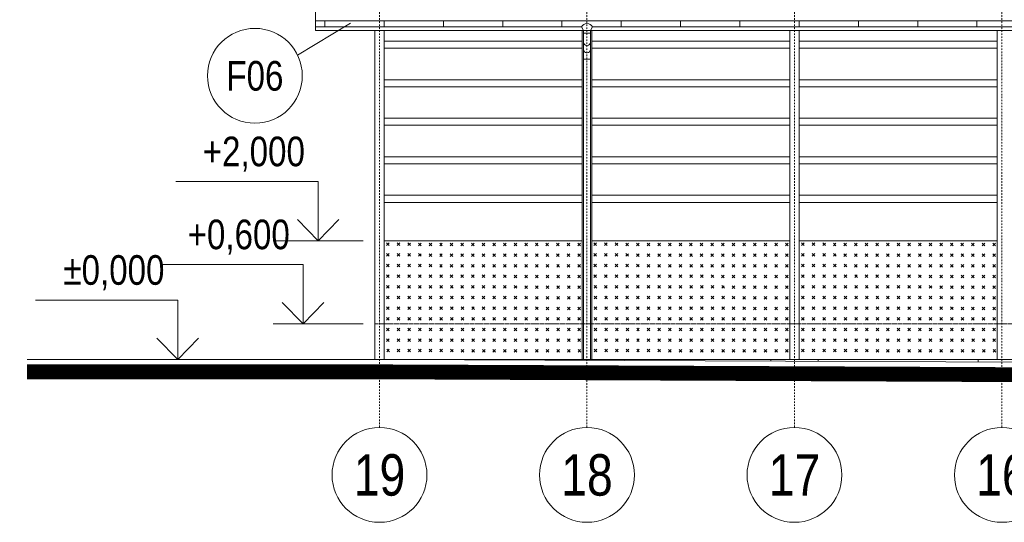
# Model space of a CAD drawing. Header units: millimetres. Extents: x -304119 to 197109, y 7818 to 249585.
# Tile 7 of 42: x -168040 to -151430, y 28082 to 36563. Entities that reach past the tile are written whole.
import ezdxf
from ezdxf.enums import TextEntityAlignment as Align

# ---------------------------------------------------------------- set-up
doc = ezdxf.new("R2010")
doc.units = ezdxf.units.MM
doc.set_wipeout_variables(frame=1)
for name, pattern in [('DASHDOT', [25.4, 12.7, -6.35, 0, -6.35]), ('Dashed', [19.05, 12.7, -6.35]), ('DOT', [6.35, 0, -6.35])]:
    doc.linetypes.add(name, pattern=pattern)
for name, color, linetype, lineweight in [('CAVNEJSI_POHLED', 252, 'Continuous', 5), ('CKBUBLINY', 252, 'Continuous', 5), ('CKBUBLINY_POPIS', 252, 'Continuous', 5), ('CKKOTY_VYS', 252, 'Continuous', 5), ('CKRASTR', 252, 'DASHDOT', 5), ('CKRASTR_POPIS', 252, 'Continuous', 5), ('CKSTENY_PODROVINOU', 252, 'Continuous', 5), ('CKSTENY_POHLED', 252, 'Continuous', 5), ('CKSTENY_SKRYTE', 252, 'Dashed', 5), ('CKSTENY_SRAF', 252, 'Continuous', 5)]:
    doc.layers.add(name, color=color, linetype=linetype, lineweight=lineweight)
doc.layers.add('CKNETISK', color=252, linetype='Continuous', lineweight=5, plot=False)
doc.styles.get("Standard").update_dxf_attribs({"font": 'arial.ttf'})

# ---------------------------------------------------------------- blocks, each defined once
blk = doc.blocks.new('CK_GRID_DESC_A460A66B-2EDC-4BD0-90B6-661D6CF4EA7E')
at = {"layer": 'CKRASTR_POPIS'}
blk.add_circle((-4, 0), 4, dxfattribs=at)
at = {"layer": 'CKRASTR_POPIS', "width": 0.8}
blk.add_attdef('GRID_DESC', text='', height=3.5, dxfattribs=at).set_placement((-4, 0), align=Align.MIDDLE_CENTER)
blk = doc.blocks.new('*U32')
at = {"color": 0, "linetype": 'ByBlock', "lineweight": -2}
for p, q in [((-7580, 0), (7580, 0)), ((7580, 0), (7580, -97)), ((-7580, 0), (-7580, -97)), ((-7577, -100), (-7480, -100)), ((2905, -100), (-7480, -100)), ((2905, -100), (2940, -165)), ((3060, -165), (2940, -165)), ((2940, -165), (2940, -265)), ((2940, -165), (2940, -357)), ((3095, -100), (3060, -165)), ((3060, -165), (3060, -234)), ((3060, -165), (3060, -357)), ((7480, -100), (3095, -100)), ((7480, -100), (7577, -100)), ((3060, -208), (2940, -208)), ((3060, -318), (3060, -5562)), ((2940, -352), (2940, -5562)), ((3060, -644), (2940, -644)), ((2940, -5562), (2940, -5713)), ((3060, -5713), (3060, -5562))]:
    blk.add_line(p, q, dxfattribs=at)
at = {"color": 0, "linetype": 'ByBlock'}
for p, q in [((7580, 0), (7580, 0)), ((-7580, 0), (-7580, 0))]:
    blk.add_line(p, q, dxfattribs=at)
at = {"color": 0, "linetype": 'ByBlock', "lineweight": -2}
for centre, radius, start, end in [((-7577, -97), 3.23, 180.58, 269.42), ((3000, -153), 109, 29.17, 150.83), ((7577, -97), 3.23, 270.58, 359.42), ((3000, -357), 60, 180, 0), ((3000, -481), 60, 180, 0)]:
    blk.add_arc(centre, radius, start, end, dxfattribs=at)
blk = doc.blocks.new('CK2D_HEIGHTDIM_E7E90077-A346-4FA0-BE6B-16243E22FE2E')
at = {"color": 0, "linetype": 'ByBlock', "lineweight": -2, "transparency": 16777216}
blk.add_lwpolyline([(-1.75, 1.8), (0, 0), (1.75, 1.8), (0, 0), (0, 5), (12, 5)], dxfattribs=at)
at = {"color": 0, "linetype": 'ByBlock', "lineweight": -2, "transparency": 16777216, "width": 0.8}
blk.add_attdef('VÝŠKA', text='', height=2.5, dxfattribs=at).set_placement((1.25, 5.8), align=Align.BOTTOM_LEFT)
at = {"color": 0, "linetype": 'ByBlock', "lineweight": -2, "transparency": 16777216, "width": 0.8, "flags": 8}
blk.add_attdef('OZNAČENIE', text='', height=2.5, dxfattribs=at).set_placement((1.25, 4.2), align=Align.TOP_LEFT)
at = {"layer": 'CKNETISK', "width": 0.8, "flags": 8}
blk.add_attdef('ZAOKRÚHĽOVANIE', text='', height=2.5, dxfattribs=at).set_placement((13.25, 5.8), align=Align.BOTTOM_LEFT)
blk = doc.blocks.new('CK_BUBBLE_1_0_0_W')
at = {"color": 0, "linetype": 'ByBlock', "lineweight": -2, "transparency": 16777216, "width": 0.8}
blk.add_attdef('NUM1', text='', height=262.5, dxfattribs=at).set_placement((858174.801, 872352.868), align=Align.MIDDLE_CENTER)
at = {"color": 0, "linetype": 'DOT', "transparency": 16777216}
blk.add_wipeout([(1, 0), (1, 0.024), (0.999, 0.048), (0.997, 0.072), (0.995, 0.096), (0.993, 0.12), (0.99, 0.144), (0.986, 0.168), (0.982, 0.191), (0.977, 0.215), (0.971, 0.238), (0.965, 0.262), (0.959, 0.285), (0.951, 0.308), (0.944, 0.331), (0.936, 0.353), (0.927, 0.376), (0.917, 0.398), (0.908, 0.42), (0.897, 0.442), (0.886, 0.463), (0.875, 0.484), (0.863, 0.505), (0.851, 0.526), (0.838, 0.546), (0.824, 0.566), (0.81, 0.586), (0.796, 0.605), (0.781, 0.624), (0.766, 0.643), (0.75, 0.661), (0.734, 0.679), (0.718, 0.696), (0.701, 0.713), (0.683, 0.73), (0.666, 0.746), (0.647, 0.762), (0.629, 0.778), (0.61, 0.792), (0.591, 0.807), (0.571, 0.821), (0.551, 0.834), (0.531, 0.847), (0.51, 0.86), (0.49, 0.872), (0.468, 0.884), (0.447, 0.895), (0.425, 0.905), (0.403, 0.915), (0.381, 0.924), (0.359, 0.933), (0.336, 0.942), (0.314, 0.95), (0.291, 0.957), (0.268, 0.964), (0.244, 0.97), (0.221, 0.975), (0.197, 0.98), (0.174, 0.985), (0.15, 0.989), (0.126, 0.992), (0.102, 0.995), (0.078, 0.997), (0.054, 0.999), (0.03, 1), (0.006, 1), (-0.018, 1), (-0.042, 0.999), (-0.066, 0.998), (-0.09, 0.996), (-0.114, 0.993), (-0.138, 0.99), (-0.162, 0.987), (-0.185, 0.983), (-0.209, 0.978), (-0.233, 0.973), (-0.256, 0.967), (-0.279, 0.96), (-0.302, 0.953), (-0.325, 0.946), (-0.348, 0.938), (-0.37, 0.929), (-0.392, 0.92), (-0.414, 0.91), (-0.436, 0.9), (-0.458, 0.889), (-0.479, 0.878), (-0.5, 0.866), (-0.521, 0.854), (-0.541, 0.841), (-0.561, 0.828), (-0.581, 0.814), (-0.6, 0.8), (-0.619, 0.785), (-0.638, 0.77), (-0.657, 0.754), (-0.674, 0.738), (-0.692, 0.722), (-0.709, 0.705), (-0.726, 0.688), (-0.742, 0.67), (-0.758, 0.652), (-0.774, 0.634), (-0.789, 0.615), (-0.803, 0.596), (-0.817, 0.576), (-0.831, 0.556), (-0.844, 0.536), (-0.857, 0.516), (-0.869, 0.495), (-0.881, 0.474), (-0.892, 0.452), (-0.902, 0.431), (-0.913, 0.409), (-0.922, 0.387), (-0.931, 0.365), (-0.94, 0.342), (-0.948, 0.319), (-0.955, 0.296), (-0.962, 0.273), (-0.968, 0.25), (-0.974, 0.227), (-0.979, 0.203), (-0.984, 0.18), (-0.988, 0.156), (-0.991, 0.132), (-0.994, 0.108), (-0.996, 0.084), (-0.998, 0.06), (-0.999, 0.036), (-1, 0.012), (-1, -0.012), (-0.999, -0.036), (-0.998, -0.06), (-0.996, -0.084), (-0.994, -0.108), (-0.991, -0.132), (-0.988, -0.156), (-0.984, -0.18), (-0.979, -0.203), (-0.974, -0.227), (-0.968, -0.25), (-0.962, -0.273), (-0.955, -0.296), (-0.948, -0.319), (-0.94, -0.342), (-0.931, -0.365), (-0.922, -0.387), (-0.913, -0.409), (-0.902, -0.431), (-0.892, -0.452), (-0.881, -0.474), (-0.869, -0.495), (-0.857, -0.516), (-0.844, -0.536), (-0.831, -0.556), (-0.817, -0.576), (-0.803, -0.596), (-0.789, -0.615), (-0.774, -0.634), (-0.758, -0.652), (-0.742, -0.67), (-0.726, -0.688), (-0.709, -0.705), (-0.692, -0.722), (-0.674, -0.738), (-0.657, -0.754), (-0.638, -0.77), (-0.619, -0.785), (-0.6, -0.8), (-0.581, -0.814), (-0.561, -0.828), (-0.541, -0.841), (-0.521, -0.854), (-0.5, -0.866), (-0.479, -0.878), (-0.458, -0.889), (-0.436, -0.9), (-0.414, -0.91), (-0.392, -0.92), (-0.37, -0.929), (-0.348, -0.938), (-0.325, -0.946), (-0.302, -0.953), (-0.279, -0.96), (-0.256, -0.967), (-0.233, -0.973), (-0.209, -0.978), (-0.185, -0.983), (-0.162, -0.987), (-0.138, -0.99), (-0.114, -0.993), (-0.09, -0.996), (-0.066, -0.998), (-0.042, -0.999), (-0.018, -1), (0.006, -1), (0.03, -1), (0.054, -0.999), (0.078, -0.997), (0.102, -0.995), (0.126, -0.992), (0.15, -0.989), (0.174, -0.985), (0.197, -0.98), (0.221, -0.975), (0.244, -0.97), (0.268, -0.964), (0.291, -0.957), (0.314, -0.95), (0.336, -0.942), (0.359, -0.933), (0.381, -0.924), (0.403, -0.915), (0.425, -0.905), (0.447, -0.895), (0.468, -0.884), (0.49, -0.872), (0.51, -0.86), (0.531, -0.847), (0.551, -0.834), (0.571, -0.821), (0.591, -0.807), (0.61, -0.792), (0.629, -0.778), (0.647, -0.762), (0.666, -0.746), (0.683, -0.73), (0.701, -0.713), (0.718, -0.696), (0.734, -0.679), (0.75, -0.661), (0.766, -0.643), (0.781, -0.624), (0.796, -0.605), (0.81, -0.586), (0.824, -0.566), (0.838, -0.546), (0.851, -0.526), (0.863, -0.505), (0.875, -0.484), (0.886, -0.463), (0.897, -0.442), (0.908, -0.42), (0.917, -0.398), (0.927, -0.376), (0.936, -0.353), (0.944, -0.331), (0.951, -0.308), (0.959, -0.285), (0.965, -0.262), (0.971, -0.238), (0.977, -0.215), (0.982, -0.191), (0.986, -0.168), (0.99, -0.144), (0.993, -0.12), (0.995, -0.096), (0.997, -0.072), (0.999, -0.048), (1, -0.024)], dxfattribs=at)
at = {"color": 0, "linetype": 'ByBlock', "lineweight": -2, "transparency": 16777216}
blk.add_circle((0, 0), 1, dxfattribs=at)

msp = doc.modelspace()

# ---------------------------------------------------------------- hatches: boundary and pattern name
at = {"layer": 'CKSTENY_SRAF', "lineweight": 5}
h = msp.add_hatch(dxfattribs=at)
h.set_pattern_fill('BOURANE_KCE', color=252, scale=100, angle=315, style=0)
h.set_pattern_definition([(315, (2089222.3, -1599552.6), (1.41421, -1076.21652), [63.5, -698.5]), (315, (2089401.9, -1599373), (1.41421, -1076.21652), [63.5, -698.5]), (315, (2089581.5, -1599193.4), (1.41421, -1076.21652), [63.5, -698.5]), (225, (2089625.04, -1599194.8), (538.81537, -538.81537), [61.5405, -4498.4595]), (225, (2089626.46, -1600271), (538.81537, -538.81537), [61.5405, -4498.4595]), (225, (2089627.9, -1601347.2), (538.81537, -538.81537), [61.5405, -4498.4595]), (225, (2089629.3, -1602423.4), (538.81537, -538.81537), [61.5405, -4498.4595]), (225, (2089630.7, -1603499.65), (538.81537, -538.81537), [61.5405, -4498.4595]), (225, (2089632.1, -1604575.9), (538.81537, -538.81537), [61.5405, -4498.4595]), (225, (2089446.8, -1599373), (538.81537, -538.81537), [63.5, -4496.5]), (225, (2089448.2, -1600449.2), (538.81537, -538.81537), [63.5, -4496.5]), (225, (2089449.65, -1601525.4), (538.81537, -538.81537), [63.5, -4496.5]), (225, (2089451.1, -1602601.65), (538.81537, -538.81537), [63.5, -4496.5]), (225, (2089452.5, -1603677.9), (538.81537, -538.81537), [63.5, -4496.5]), (225, (2089453.9, -1604754.1), (538.81537, -538.81537), [63.5, -4496.5]), (225, (2089267.2, -1599552.6), (538.81537, -538.81537), [63.5, -4496.5]), (225, (2089268.6, -1600628.8), (538.81537, -538.81537), [63.5, -4496.5]), (225, (2089270.05, -1601705.04), (538.81537, -538.81537), [63.5, -4496.5]), (225, (2089271.46, -1602781.26), (538.81537, -538.81537), [63.5, -4496.5]), (225, (2089272.9, -1603857.5), (538.81537, -538.81537), [63.5, -4496.5]), (225, (2089274.3, -1604933.7), (538.81537, -538.81537), [63.5, -4496.5]), (225, (2089446.8, -1599732.2), (538.81537, -538.81537), [63.5, -4496.5]), (225, (2089448.2, -1600808.4), (538.81537, -538.81537), [63.5, -4496.5]), (225, (2089449.65, -1601884.65), (538.81537, -538.81537), [63.5, -4496.5]), (225, (2089451.1, -1602960.86), (538.81537, -538.81537), [63.5, -4496.5]), (225, (2089452.5, -1604037.1), (538.81537, -538.81537), [63.5, -4496.5]), (225, (2089453.9, -1605113.3), (538.81537, -538.81537), [63.5, -4496.5]), (225, (2089626.4, -1599911.8), (538.81537, -538.81537), [63.5, -4496.5]), (225, (2089627.84, -1600988), (538.81537, -538.81537), [63.5, -4496.5]), (225, (2089629.26, -1602064.25), (538.81537, -538.81537), [63.5, -4496.5]), (225, (2089630.7, -1603140.5), (538.81537, -538.81537), [63.5, -4496.5]), (225, (2089632.1, -1604216.7), (538.81537, -538.81537), [63.5, -4496.5]), (225, (2089633.5, -1605292.9), (538.81537, -538.81537), [63.5, -4496.5]), (315, (2089401.9, -1599732.2), (1.41421, -1076.21652), [63.5, -698.5]), (315, (2089581.5, -1599911.8), (1.41421, -1076.21652), [63.5, -698.5]), (315, (2089401.9, -1599552.6), (1.41421, -1076.21652), [63.5, -698.5]), (315, (2089581.5, -1599732.2), (1.41421, -1076.21652), [63.5, -698.5]), (315, (2089581.5, -1599552.6), (1.41421, -1076.21652), [63.5, -698.5]), (315, (2089761.1, -1599732.2), (1.41421, -1076.21652), [63.5, -698.5]), (315, (2089581.5, -1599373), (1.41421, -1076.21652), [63.5, -698.5]), (315, (2089761.1, -1599552.6), (1.41421, -1076.21652), [63.5, -698.5]), (315, (2089761.1, -1599373), (1.41421, -1076.21652), [63.5, -698.5]), (315, (2089940.7, -1599552.6), (1.41421, -1076.21652), [63.5, -698.5]), (225, (2089626.4, -1599373), (538.81537, -538.81537), [63.5, -4496.5]), (225, (2089627.84, -1600449.2), (538.81537, -538.81537), [63.5, -4496.5]), (225, (2089629.26, -1601525.4), (538.81537, -538.81537), [63.5, -4496.5]), (225, (2089630.7, -1602601.65), (538.81537, -538.81537), [63.5, -4496.5]), (225, (2089632.1, -1603677.9), (538.81537, -538.81537), [63.5, -4496.5]), (225, (2089633.5, -1604754.1), (538.81537, -538.81537), [63.5, -4496.5]), (225, (2089446.8, -1599552.6), (538.81537, -538.81537), [63.5, -4496.5]), (225, (2089448.2, -1600628.8), (538.81537, -538.81537), [63.5, -4496.5]), (225, (2089449.65, -1601705.04), (538.81537, -538.81537), [63.5, -4496.5]), (225, (2089451.1, -1602781.26), (538.81537, -538.81537), [63.5, -4496.5]), (225, (2089452.5, -1603857.5), (538.81537, -538.81537), [63.5, -4496.5]), (225, (2089453.9, -1604933.7), (538.81537, -538.81537), [63.5, -4496.5]), (225, (2089804.65, -1599374.4), (538.81537, -538.81537), [61.5405, -4498.4595]), (225, (2089806.06, -1600450.6), (538.81537, -538.81537), [61.5405, -4498.4595]), (225, (2089807.5, -1601526.8), (538.81537, -538.81537), [61.5405, -4498.4595]), (225, (2089808.9, -1602603), (538.81537, -538.81537), [61.5405, -4498.4595]), (225, (2089810.3, -1603679.25), (538.81537, -538.81537), [61.5405, -4498.4595]), (225, (2089811.7, -1604755.5), (538.81537, -538.81537), [61.5405, -4498.4595]), (225, (2089626.4, -1599552.6), (538.81537, -538.81537), [63.5, -4496.5]), (225, (2089627.84, -1600628.8), (538.81537, -538.81537), [63.5, -4496.5]), (225, (2089629.26, -1601705.04), (538.81537, -538.81537), [63.5, -4496.5]), (225, (2089630.7, -1602781.26), (538.81537, -538.81537), [63.5, -4496.5]), (225, (2089632.1, -1603857.5), (538.81537, -538.81537), [63.5, -4496.5]), (225, (2089633.5, -1604933.7), (538.81537, -538.81537), [63.5, -4496.5]), (225, (2089806, -1599552.6), (538.81537, -538.81537), [63.5, -4496.5]), (225, (2089807.45, -1600628.8), (538.81537, -538.81537), [63.5, -4496.5]), (225, (2089808.86, -1601705.04), (538.81537, -538.81537), [63.5, -4496.5]), (225, (2089810.3, -1602781.26), (538.81537, -538.81537), [63.5, -4496.5]), (225, (2089811.7, -1603857.5), (538.81537, -538.81537), [63.5, -4496.5]), (225, (2089813.1, -1604933.7), (538.81537, -538.81537), [63.5, -4496.5]), (225, (2089626.4, -1599732.2), (538.81537, -538.81537), [63.5, -4496.5]), (225, (2089627.84, -1600808.4), (538.81537, -538.81537), [63.5, -4496.5]), (225, (2089629.26, -1601884.65), (538.81537, -538.81537), [63.5, -4496.5]), (225, (2089630.7, -1602960.86), (538.81537, -538.81537), [63.5, -4496.5]), (225, (2089632.1, -1604037.1), (538.81537, -538.81537), [63.5, -4496.5]), (225, (2089633.5, -1605113.3), (538.81537, -538.81537), [63.5, -4496.5]), (225, (2089984.25, -1599554), (538.81537, -538.81537), [61.5405, -4498.4595]), (225, (2089985.7, -1600630.2), (538.81537, -538.81537), [61.5405, -4498.4595]), (225, (2089987.1, -1601706.4), (538.81537, -538.81537), [61.5405, -4498.4595]), (225, (2089988.5, -1602782.64), (538.81537, -538.81537), [61.5405, -4498.4595]), (225, (2089989.9, -1603858.86), (538.81537, -538.81537), [61.5405, -4498.4595]), (225, (2089991.3, -1604935.1), (538.81537, -538.81537), [61.5405, -4498.4595]), (225, (2089806, -1599732.2), (538.81537, -538.81537), [63.5, -4496.5]), (225, (2089807.45, -1600808.4), (538.81537, -538.81537), [63.5, -4496.5]), (225, (2089808.86, -1601884.65), (538.81537, -538.81537), [63.5, -4496.5]), (225, (2089810.3, -1602960.86), (538.81537, -538.81537), [63.5, -4496.5]), (225, (2089811.7, -1604037.1), (538.81537, -538.81537), [63.5, -4496.5]), (225, (2089813.1, -1605113.3), (538.81537, -538.81537), [63.5, -4496.5]), (315, (2089222.3, -1599732.2), (1.41421, -1076.21652), [63.5, -698.5]), (315, (2089401.9, -1599911.8), (1.41421, -1076.21652), [63.5, -698.5]), (225, (2089267.2, -1599732.2), (538.81537, -538.81537), [63.5, -4496.5]), (225, (2089268.6, -1600808.4), (538.81537, -538.81537), [63.5, -4496.5]), (225, (2089270.05, -1601884.65), (538.81537, -538.81537), [63.5, -4496.5]), (225, (2089271.46, -1602960.86), (538.81537, -538.81537), [63.5, -4496.5]), (225, (2089272.9, -1604037.1), (538.81537, -538.81537), [63.5, -4496.5]), (225, (2089274.3, -1605113.3), (538.81537, -538.81537), [63.5, -4496.5]), (225, (2089446.8, -1599911.8), (538.81537, -538.81537), [63.5, -4496.5]), (225, (2089448.2, -1600988), (538.81537, -538.81537), [63.5, -4496.5]), (225, (2089449.65, -1602064.25), (538.81537, -538.81537), [63.5, -4496.5]), (225, (2089451.1, -1603140.5), (538.81537, -538.81537), [63.5, -4496.5]), (225, (2089452.5, -1604216.7), (538.81537, -538.81537), [63.5, -4496.5]), (225, (2089453.9, -1605292.9), (538.81537, -538.81537), [63.5, -4496.5]), (315, (2089581.5, -1600091.4), (1.41421, -1076.21652), [63.5, -698.5]), (315, (2089761.1, -1599911.8), (1.41421, -1076.21652), [63.5, -698.5]), (315, (2089940.7, -1599732.2), (1.41421, -1076.21652), [63.5, -698.5]), (225, (2089985.6, -1599732.2), (538.81537, -538.81537), [63.5, -4496.5]), (225, (2089987.05, -1600808.4), (538.81537, -538.81537), [63.5, -4496.5]), (225, (2089988.5, -1601884.65), (538.81537, -538.81537), [63.5, -4496.5]), (225, (2089989.9, -1602960.86), (538.81537, -538.81537), [63.5, -4496.5]), (225, (2089991.3, -1604037.1), (538.81537, -538.81537), [63.5, -4496.5]), (225, (2089992.7, -1605113.3), (538.81537, -538.81537), [63.5, -4496.5]), (225, (2089806, -1599911.8), (538.81537, -538.81537), [63.5, -4496.5]), (225, (2089807.45, -1600988), (538.81537, -538.81537), [63.5, -4496.5]), (225, (2089808.86, -1602064.25), (538.81537, -538.81537), [63.5, -4496.5]), (225, (2089810.3, -1603140.5), (538.81537, -538.81537), [63.5, -4496.5]), (225, (2089811.7, -1604216.7), (538.81537, -538.81537), [63.5, -4496.5]), (225, (2089813.1, -1605292.9), (538.81537, -538.81537), [63.5, -4496.5]), (225, (2089626.4, -1600091.4), (538.81537, -538.81537), [63.5, -4496.5]), (225, (2089627.84, -1601167.64), (538.81537, -538.81537), [63.5, -4496.5]), (225, (2089629.26, -1602243.86), (538.81537, -538.81537), [63.5, -4496.5]), (225, (2089630.7, -1603320.1), (538.81537, -538.81537), [63.5, -4496.5]), (225, (2089632.1, -1604396.3), (538.81537, -538.81537), [63.5, -4496.5]), (225, (2089633.5, -1605472.5), (538.81537, -538.81537), [63.5, -4496.5])])
h.paths.add_polyline_path([(-158550.07651, 32830.86192), (-158550.07651, 30830.86192), (-161890.07651, 30830.86192), (-161890.07651, 32830.86192)])
h = msp.add_hatch(dxfattribs=at)
h.set_pattern_fill('BOURANE_KCE', color=252, scale=100, angle=315, style=0)
h.set_pattern_definition([(315, (2092722.3, -1599552.6), (1.41421, -1076.21652), [63.5, -698.5]), (315, (2092901.9, -1599373), (1.41421, -1076.21652), [63.5, -698.5]), (315, (2093081.5, -1599193.4), (1.41421, -1076.21652), [63.5, -698.5]), (225, (2093125.04, -1599194.8), (538.81537, -538.81537), [61.5405, -4498.4595]), (225, (2093126.46, -1600271), (538.81537, -538.81537), [61.5405, -4498.4595]), (225, (2093127.9, -1601347.2), (538.81537, -538.81537), [61.5405, -4498.4595]), (225, (2093129.3, -1602423.4), (538.81537, -538.81537), [61.5405, -4498.4595]), (225, (2093130.7, -1603499.65), (538.81537, -538.81537), [61.5405, -4498.4595]), (225, (2093132.1, -1604575.9), (538.81537, -538.81537), [61.5405, -4498.4595]), (225, (2092946.8, -1599373), (538.81537, -538.81537), [63.5, -4496.5]), (225, (2092948.2, -1600449.2), (538.81537, -538.81537), [63.5, -4496.5]), (225, (2092949.65, -1601525.4), (538.81537, -538.81537), [63.5, -4496.5]), (225, (2092951.1, -1602601.65), (538.81537, -538.81537), [63.5, -4496.5]), (225, (2092952.5, -1603677.9), (538.81537, -538.81537), [63.5, -4496.5]), (225, (2092953.9, -1604754.1), (538.81537, -538.81537), [63.5, -4496.5]), (225, (2092767.2, -1599552.6), (538.81537, -538.81537), [63.5, -4496.5]), (225, (2092768.6, -1600628.8), (538.81537, -538.81537), [63.5, -4496.5]), (225, (2092770.05, -1601705.04), (538.81537, -538.81537), [63.5, -4496.5]), (225, (2092771.46, -1602781.26), (538.81537, -538.81537), [63.5, -4496.5]), (225, (2092772.9, -1603857.5), (538.81537, -538.81537), [63.5, -4496.5]), (225, (2092774.3, -1604933.7), (538.81537, -538.81537), [63.5, -4496.5]), (225, (2092946.8, -1599732.2), (538.81537, -538.81537), [63.5, -4496.5]), (225, (2092948.2, -1600808.4), (538.81537, -538.81537), [63.5, -4496.5]), (225, (2092949.65, -1601884.65), (538.81537, -538.81537), [63.5, -4496.5]), (225, (2092951.1, -1602960.86), (538.81537, -538.81537), [63.5, -4496.5]), (225, (2092952.5, -1604037.1), (538.81537, -538.81537), [63.5, -4496.5]), (225, (2092953.9, -1605113.3), (538.81537, -538.81537), [63.5, -4496.5]), (225, (2093126.4, -1599911.8), (538.81537, -538.81537), [63.5, -4496.5]), (225, (2093127.84, -1600988), (538.81537, -538.81537), [63.5, -4496.5]), (225, (2093129.26, -1602064.25), (538.81537, -538.81537), [63.5, -4496.5]), (225, (2093130.7, -1603140.5), (538.81537, -538.81537), [63.5, -4496.5]), (225, (2093132.1, -1604216.7), (538.81537, -538.81537), [63.5, -4496.5]), (225, (2093133.5, -1605292.9), (538.81537, -538.81537), [63.5, -4496.5]), (315, (2092901.9, -1599732.2), (1.41421, -1076.21652), [63.5, -698.5]), (315, (2093081.5, -1599911.8), (1.41421, -1076.21652), [63.5, -698.5]), (315, (2092901.9, -1599552.6), (1.41421, -1076.21652), [63.5, -698.5]), (315, (2093081.5, -1599732.2), (1.41421, -1076.21652), [63.5, -698.5]), (315, (2093081.5, -1599552.6), (1.41421, -1076.21652), [63.5, -698.5]), (315, (2093261.1, -1599732.2), (1.41421, -1076.21652), [63.5, -698.5]), (315, (2093081.5, -1599373), (1.41421, -1076.21652), [63.5, -698.5]), (315, (2093261.1, -1599552.6), (1.41421, -1076.21652), [63.5, -698.5]), (315, (2093261.1, -1599373), (1.41421, -1076.21652), [63.5, -698.5]), (315, (2093440.7, -1599552.6), (1.41421, -1076.21652), [63.5, -698.5]), (225, (2093126.4, -1599373), (538.81537, -538.81537), [63.5, -4496.5]), (225, (2093127.84, -1600449.2), (538.81537, -538.81537), [63.5, -4496.5]), (225, (2093129.26, -1601525.4), (538.81537, -538.81537), [63.5, -4496.5]), (225, (2093130.7, -1602601.65), (538.81537, -538.81537), [63.5, -4496.5]), (225, (2093132.1, -1603677.9), (538.81537, -538.81537), [63.5, -4496.5]), (225, (2093133.5, -1604754.1), (538.81537, -538.81537), [63.5, -4496.5]), (225, (2092946.8, -1599552.6), (538.81537, -538.81537), [63.5, -4496.5]), (225, (2092948.2, -1600628.8), (538.81537, -538.81537), [63.5, -4496.5]), (225, (2092949.65, -1601705.04), (538.81537, -538.81537), [63.5, -4496.5]), (225, (2092951.1, -1602781.26), (538.81537, -538.81537), [63.5, -4496.5]), (225, (2092952.5, -1603857.5), (538.81537, -538.81537), [63.5, -4496.5]), (225, (2092953.9, -1604933.7), (538.81537, -538.81537), [63.5, -4496.5]), (225, (2093304.65, -1599374.4), (538.81537, -538.81537), [61.5405, -4498.4595]), (225, (2093306.06, -1600450.6), (538.81537, -538.81537), [61.5405, -4498.4595]), (225, (2093307.5, -1601526.8), (538.81537, -538.81537), [61.5405, -4498.4595]), (225, (2093308.9, -1602603), (538.81537, -538.81537), [61.5405, -4498.4595]), (225, (2093310.3, -1603679.25), (538.81537, -538.81537), [61.5405, -4498.4595]), (225, (2093311.7, -1604755.5), (538.81537, -538.81537), [61.5405, -4498.4595]), (225, (2093126.4, -1599552.6), (538.81537, -538.81537), [63.5, -4496.5]), (225, (2093127.84, -1600628.8), (538.81537, -538.81537), [63.5, -4496.5]), (225, (2093129.26, -1601705.04), (538.81537, -538.81537), [63.5, -4496.5]), (225, (2093130.7, -1602781.26), (538.81537, -538.81537), [63.5, -4496.5]), (225, (2093132.1, -1603857.5), (538.81537, -538.81537), [63.5, -4496.5]), (225, (2093133.5, -1604933.7), (538.81537, -538.81537), [63.5, -4496.5]), (225, (2093306, -1599552.6), (538.81537, -538.81537), [63.5, -4496.5]), (225, (2093307.45, -1600628.8), (538.81537, -538.81537), [63.5, -4496.5]), (225, (2093308.86, -1601705.04), (538.81537, -538.81537), [63.5, -4496.5]), (225, (2093310.3, -1602781.26), (538.81537, -538.81537), [63.5, -4496.5]), (225, (2093311.7, -1603857.5), (538.81537, -538.81537), [63.5, -4496.5]), (225, (2093313.1, -1604933.7), (538.81537, -538.81537), [63.5, -4496.5]), (225, (2093126.4, -1599732.2), (538.81537, -538.81537), [63.5, -4496.5]), (225, (2093127.84, -1600808.4), (538.81537, -538.81537), [63.5, -4496.5]), (225, (2093129.26, -1601884.65), (538.81537, -538.81537), [63.5, -4496.5]), (225, (2093130.7, -1602960.86), (538.81537, -538.81537), [63.5, -4496.5]), (225, (2093132.1, -1604037.1), (538.81537, -538.81537), [63.5, -4496.5]), (225, (2093133.5, -1605113.3), (538.81537, -538.81537), [63.5, -4496.5]), (225, (2093484.25, -1599554), (538.81537, -538.81537), [61.5405, -4498.4595]), (225, (2093485.7, -1600630.2), (538.81537, -538.81537), [61.5405, -4498.4595]), (225, (2093487.1, -1601706.4), (538.81537, -538.81537), [61.5405, -4498.4595]), (225, (2093488.5, -1602782.64), (538.81537, -538.81537), [61.5405, -4498.4595]), (225, (2093489.9, -1603858.86), (538.81537, -538.81537), [61.5405, -4498.4595]), (225, (2093491.3, -1604935.1), (538.81537, -538.81537), [61.5405, -4498.4595]), (225, (2093306, -1599732.2), (538.81537, -538.81537), [63.5, -4496.5]), (225, (2093307.45, -1600808.4), (538.81537, -538.81537), [63.5, -4496.5]), (225, (2093308.86, -1601884.65), (538.81537, -538.81537), [63.5, -4496.5]), (225, (2093310.3, -1602960.86), (538.81537, -538.81537), [63.5, -4496.5]), (225, (2093311.7, -1604037.1), (538.81537, -538.81537), [63.5, -4496.5]), (225, (2093313.1, -1605113.3), (538.81537, -538.81537), [63.5, -4496.5]), (315, (2092722.3, -1599732.2), (1.41421, -1076.21652), [63.5, -698.5]), (315, (2092901.9, -1599911.8), (1.41421, -1076.21652), [63.5, -698.5]), (225, (2092767.2, -1599732.2), (538.81537, -538.81537), [63.5, -4496.5]), (225, (2092768.6, -1600808.4), (538.81537, -538.81537), [63.5, -4496.5]), (225, (2092770.05, -1601884.65), (538.81537, -538.81537), [63.5, -4496.5]), (225, (2092771.46, -1602960.86), (538.81537, -538.81537), [63.5, -4496.5]), (225, (2092772.9, -1604037.1), (538.81537, -538.81537), [63.5, -4496.5]), (225, (2092774.3, -1605113.3), (538.81537, -538.81537), [63.5, -4496.5]), (225, (2092946.8, -1599911.8), (538.81537, -538.81537), [63.5, -4496.5]), (225, (2092948.2, -1600988), (538.81537, -538.81537), [63.5, -4496.5]), (225, (2092949.65, -1602064.25), (538.81537, -538.81537), [63.5, -4496.5]), (225, (2092951.1, -1603140.5), (538.81537, -538.81537), [63.5, -4496.5]), (225, (2092952.5, -1604216.7), (538.81537, -538.81537), [63.5, -4496.5]), (225, (2092953.9, -1605292.9), (538.81537, -538.81537), [63.5, -4496.5]), (315, (2093081.5, -1600091.4), (1.41421, -1076.21652), [63.5, -698.5]), (315, (2093261.1, -1599911.8), (1.41421, -1076.21652), [63.5, -698.5]), (315, (2093440.7, -1599732.2), (1.41421, -1076.21652), [63.5, -698.5]), (225, (2093485.6, -1599732.2), (538.81537, -538.81537), [63.5, -4496.5]), (225, (2093487.05, -1600808.4), (538.81537, -538.81537), [63.5, -4496.5]), (225, (2093488.5, -1601884.65), (538.81537, -538.81537), [63.5, -4496.5]), (225, (2093489.9, -1602960.86), (538.81537, -538.81537), [63.5, -4496.5]), (225, (2093491.3, -1604037.1), (538.81537, -538.81537), [63.5, -4496.5]), (225, (2093492.7, -1605113.3), (538.81537, -538.81537), [63.5, -4496.5]), (225, (2093306, -1599911.8), (538.81537, -538.81537), [63.5, -4496.5]), (225, (2093307.45, -1600988), (538.81537, -538.81537), [63.5, -4496.5]), (225, (2093308.86, -1602064.25), (538.81537, -538.81537), [63.5, -4496.5]), (225, (2093310.3, -1603140.5), (538.81537, -538.81537), [63.5, -4496.5]), (225, (2093311.7, -1604216.7), (538.81537, -538.81537), [63.5, -4496.5]), (225, (2093313.1, -1605292.9), (538.81537, -538.81537), [63.5, -4496.5]), (225, (2093126.4, -1600091.4), (538.81537, -538.81537), [63.5, -4496.5]), (225, (2093127.84, -1601167.64), (538.81537, -538.81537), [63.5, -4496.5]), (225, (2093129.26, -1602243.86), (538.81537, -538.81537), [63.5, -4496.5]), (225, (2093130.7, -1603320.1), (538.81537, -538.81537), [63.5, -4496.5]), (225, (2093132.1, -1604396.3), (538.81537, -538.81537), [63.5, -4496.5]), (225, (2093133.5, -1605472.5), (538.81537, -538.81537), [63.5, -4496.5])])
h.paths.add_polyline_path([(-155050.07651, 32830.86192), (-155050.07651, 30830.86192), (-158390.07651, 30830.86192), (-158390.07651, 32830.86192)])
h = msp.add_hatch(dxfattribs=at)
h.set_pattern_fill('BOURANE_KCE', color=252, scale=100, angle=315, style=0)
h.set_pattern_definition([(315, (2096222.3, -1599552.6), (1.41421, -1076.21652), [63.5, -698.5]), (315, (2096401.9, -1599373), (1.41421, -1076.21652), [63.5, -698.5]), (315, (2096581.5, -1599193.4), (1.41421, -1076.21652), [63.5, -698.5]), (225, (2096625.04, -1599194.8), (538.81537, -538.81537), [61.5405, -4498.4595]), (225, (2096626.46, -1600271), (538.81537, -538.81537), [61.5405, -4498.4595]), (225, (2096627.9, -1601347.2), (538.81537, -538.81537), [61.5405, -4498.4595]), (225, (2096629.3, -1602423.4), (538.81537, -538.81537), [61.5405, -4498.4595]), (225, (2096630.7, -1603499.65), (538.81537, -538.81537), [61.5405, -4498.4595]), (225, (2096632.1, -1604575.9), (538.81537, -538.81537), [61.5405, -4498.4595]), (225, (2096446.8, -1599373), (538.81537, -538.81537), [63.5, -4496.5]), (225, (2096448.2, -1600449.2), (538.81537, -538.81537), [63.5, -4496.5]), (225, (2096449.65, -1601525.4), (538.81537, -538.81537), [63.5, -4496.5]), (225, (2096451.1, -1602601.65), (538.81537, -538.81537), [63.5, -4496.5]), (225, (2096452.5, -1603677.9), (538.81537, -538.81537), [63.5, -4496.5]), (225, (2096453.9, -1604754.1), (538.81537, -538.81537), [63.5, -4496.5]), (225, (2096267.2, -1599552.6), (538.81537, -538.81537), [63.5, -4496.5]), (225, (2096268.6, -1600628.8), (538.81537, -538.81537), [63.5, -4496.5]), (225, (2096270.05, -1601705.04), (538.81537, -538.81537), [63.5, -4496.5]), (225, (2096271.46, -1602781.26), (538.81537, -538.81537), [63.5, -4496.5]), (225, (2096272.9, -1603857.5), (538.81537, -538.81537), [63.5, -4496.5]), (225, (2096274.3, -1604933.7), (538.81537, -538.81537), [63.5, -4496.5]), (225, (2096446.8, -1599732.2), (538.81537, -538.81537), [63.5, -4496.5]), (225, (2096448.2, -1600808.4), (538.81537, -538.81537), [63.5, -4496.5]), (225, (2096449.65, -1601884.65), (538.81537, -538.81537), [63.5, -4496.5]), (225, (2096451.1, -1602960.86), (538.81537, -538.81537), [63.5, -4496.5]), (225, (2096452.5, -1604037.1), (538.81537, -538.81537), [63.5, -4496.5]), (225, (2096453.9, -1605113.3), (538.81537, -538.81537), [63.5, -4496.5]), (225, (2096626.4, -1599911.8), (538.81537, -538.81537), [63.5, -4496.5]), (225, (2096627.84, -1600988), (538.81537, -538.81537), [63.5, -4496.5]), (225, (2096629.26, -1602064.25), (538.81537, -538.81537), [63.5, -4496.5]), (225, (2096630.7, -1603140.5), (538.81537, -538.81537), [63.5, -4496.5]), (225, (2096632.1, -1604216.7), (538.81537, -538.81537), [63.5, -4496.5]), (225, (2096633.5, -1605292.9), (538.81537, -538.81537), [63.5, -4496.5]), (315, (2096401.9, -1599732.2), (1.41421, -1076.21652), [63.5, -698.5]), (315, (2096581.5, -1599911.8), (1.41421, -1076.21652), [63.5, -698.5]), (315, (2096401.9, -1599552.6), (1.41421, -1076.21652), [63.5, -698.5]), (315, (2096581.5, -1599732.2), (1.41421, -1076.21652), [63.5, -698.5]), (315, (2096581.5, -1599552.6), (1.41421, -1076.21652), [63.5, -698.5]), (315, (2096761.1, -1599732.2), (1.41421, -1076.21652), [63.5, -698.5]), (315, (2096581.5, -1599373), (1.41421, -1076.21652), [63.5, -698.5]), (315, (2096761.1, -1599552.6), (1.41421, -1076.21652), [63.5, -698.5]), (315, (2096761.1, -1599373), (1.41421, -1076.21652), [63.5, -698.5]), (315, (2096940.7, -1599552.6), (1.41421, -1076.21652), [63.5, -698.5]), (225, (2096626.4, -1599373), (538.81537, -538.81537), [63.5, -4496.5]), (225, (2096627.84, -1600449.2), (538.81537, -538.81537), [63.5, -4496.5]), (225, (2096629.26, -1601525.4), (538.81537, -538.81537), [63.5, -4496.5]), (225, (2096630.7, -1602601.65), (538.81537, -538.81537), [63.5, -4496.5]), (225, (2096632.1, -1603677.9), (538.81537, -538.81537), [63.5, -4496.5]), (225, (2096633.5, -1604754.1), (538.81537, -538.81537), [63.5, -4496.5]), (225, (2096446.8, -1599552.6), (538.81537, -538.81537), [63.5, -4496.5]), (225, (2096448.2, -1600628.8), (538.81537, -538.81537), [63.5, -4496.5]), (225, (2096449.65, -1601705.04), (538.81537, -538.81537), [63.5, -4496.5]), (225, (2096451.1, -1602781.26), (538.81537, -538.81537), [63.5, -4496.5]), (225, (2096452.5, -1603857.5), (538.81537, -538.81537), [63.5, -4496.5]), (225, (2096453.9, -1604933.7), (538.81537, -538.81537), [63.5, -4496.5]), (225, (2096804.65, -1599374.4), (538.81537, -538.81537), [61.5405, -4498.4595]), (225, (2096806.06, -1600450.6), (538.81537, -538.81537), [61.5405, -4498.4595]), (225, (2096807.5, -1601526.8), (538.81537, -538.81537), [61.5405, -4498.4595]), (225, (2096808.9, -1602603), (538.81537, -538.81537), [61.5405, -4498.4595]), (225, (2096810.3, -1603679.25), (538.81537, -538.81537), [61.5405, -4498.4595]), (225, (2096811.7, -1604755.5), (538.81537, -538.81537), [61.5405, -4498.4595]), (225, (2096626.4, -1599552.6), (538.81537, -538.81537), [63.5, -4496.5]), (225, (2096627.84, -1600628.8), (538.81537, -538.81537), [63.5, -4496.5]), (225, (2096629.26, -1601705.04), (538.81537, -538.81537), [63.5, -4496.5]), (225, (2096630.7, -1602781.26), (538.81537, -538.81537), [63.5, -4496.5]), (225, (2096632.1, -1603857.5), (538.81537, -538.81537), [63.5, -4496.5]), (225, (2096633.5, -1604933.7), (538.81537, -538.81537), [63.5, -4496.5]), (225, (2096806, -1599552.6), (538.81537, -538.81537), [63.5, -4496.5]), (225, (2096807.45, -1600628.8), (538.81537, -538.81537), [63.5, -4496.5]), (225, (2096808.86, -1601705.04), (538.81537, -538.81537), [63.5, -4496.5]), (225, (2096810.3, -1602781.26), (538.81537, -538.81537), [63.5, -4496.5]), (225, (2096811.7, -1603857.5), (538.81537, -538.81537), [63.5, -4496.5]), (225, (2096813.1, -1604933.7), (538.81537, -538.81537), [63.5, -4496.5]), (225, (2096626.4, -1599732.2), (538.81537, -538.81537), [63.5, -4496.5]), (225, (2096627.84, -1600808.4), (538.81537, -538.81537), [63.5, -4496.5]), (225, (2096629.26, -1601884.65), (538.81537, -538.81537), [63.5, -4496.5]), (225, (2096630.7, -1602960.86), (538.81537, -538.81537), [63.5, -4496.5]), (225, (2096632.1, -1604037.1), (538.81537, -538.81537), [63.5, -4496.5]), (225, (2096633.5, -1605113.3), (538.81537, -538.81537), [63.5, -4496.5]), (225, (2096984.25, -1599554), (538.81537, -538.81537), [61.5405, -4498.4595]), (225, (2096985.7, -1600630.2), (538.81537, -538.81537), [61.5405, -4498.4595]), (225, (2096987.1, -1601706.4), (538.81537, -538.81537), [61.5405, -4498.4595]), (225, (2096988.5, -1602782.64), (538.81537, -538.81537), [61.5405, -4498.4595]), (225, (2096989.9, -1603858.86), (538.81537, -538.81537), [61.5405, -4498.4595]), (225, (2096991.3, -1604935.1), (538.81537, -538.81537), [61.5405, -4498.4595]), (225, (2096806, -1599732.2), (538.81537, -538.81537), [63.5, -4496.5]), (225, (2096807.45, -1600808.4), (538.81537, -538.81537), [63.5, -4496.5]), (225, (2096808.86, -1601884.65), (538.81537, -538.81537), [63.5, -4496.5]), (225, (2096810.3, -1602960.86), (538.81537, -538.81537), [63.5, -4496.5]), (225, (2096811.7, -1604037.1), (538.81537, -538.81537), [63.5, -4496.5]), (225, (2096813.1, -1605113.3), (538.81537, -538.81537), [63.5, -4496.5]), (315, (2096222.3, -1599732.2), (1.41421, -1076.21652), [63.5, -698.5]), (315, (2096401.9, -1599911.8), (1.41421, -1076.21652), [63.5, -698.5]), (225, (2096267.2, -1599732.2), (538.81537, -538.81537), [63.5, -4496.5]), (225, (2096268.6, -1600808.4), (538.81537, -538.81537), [63.5, -4496.5]), (225, (2096270.05, -1601884.65), (538.81537, -538.81537), [63.5, -4496.5]), (225, (2096271.46, -1602960.86), (538.81537, -538.81537), [63.5, -4496.5]), (225, (2096272.9, -1604037.1), (538.81537, -538.81537), [63.5, -4496.5]), (225, (2096274.3, -1605113.3), (538.81537, -538.81537), [63.5, -4496.5]), (225, (2096446.8, -1599911.8), (538.81537, -538.81537), [63.5, -4496.5]), (225, (2096448.2, -1600988), (538.81537, -538.81537), [63.5, -4496.5]), (225, (2096449.65, -1602064.25), (538.81537, -538.81537), [63.5, -4496.5]), (225, (2096451.1, -1603140.5), (538.81537, -538.81537), [63.5, -4496.5]), (225, (2096452.5, -1604216.7), (538.81537, -538.81537), [63.5, -4496.5]), (225, (2096453.9, -1605292.9), (538.81537, -538.81537), [63.5, -4496.5]), (315, (2096581.5, -1600091.4), (1.41421, -1076.21652), [63.5, -698.5]), (315, (2096761.1, -1599911.8), (1.41421, -1076.21652), [63.5, -698.5]), (315, (2096940.7, -1599732.2), (1.41421, -1076.21652), [63.5, -698.5]), (225, (2096985.6, -1599732.2), (538.81537, -538.81537), [63.5, -4496.5]), (225, (2096987.05, -1600808.4), (538.81537, -538.81537), [63.5, -4496.5]), (225, (2096988.5, -1601884.65), (538.81537, -538.81537), [63.5, -4496.5]), (225, (2096989.9, -1602960.86), (538.81537, -538.81537), [63.5, -4496.5]), (225, (2096991.3, -1604037.1), (538.81537, -538.81537), [63.5, -4496.5]), (225, (2096992.7, -1605113.3), (538.81537, -538.81537), [63.5, -4496.5]), (225, (2096806, -1599911.8), (538.81537, -538.81537), [63.5, -4496.5]), (225, (2096807.45, -1600988), (538.81537, -538.81537), [63.5, -4496.5]), (225, (2096808.86, -1602064.25), (538.81537, -538.81537), [63.5, -4496.5]), (225, (2096810.3, -1603140.5), (538.81537, -538.81537), [63.5, -4496.5]), (225, (2096811.7, -1604216.7), (538.81537, -538.81537), [63.5, -4496.5]), (225, (2096813.1, -1605292.9), (538.81537, -538.81537), [63.5, -4496.5]), (225, (2096626.4, -1600091.4), (538.81537, -538.81537), [63.5, -4496.5]), (225, (2096627.84, -1601167.64), (538.81537, -538.81537), [63.5, -4496.5]), (225, (2096629.26, -1602243.86), (538.81537, -538.81537), [63.5, -4496.5]), (225, (2096630.7, -1603320.1), (538.81537, -538.81537), [63.5, -4496.5]), (225, (2096632.1, -1604396.3), (538.81537, -538.81537), [63.5, -4496.5]), (225, (2096633.5, -1605472.5), (538.81537, -538.81537), [63.5, -4496.5])])
h.paths.add_polyline_path([(-151550.07651, 32830.86192), (-151550.07651, 30830.86192), (-154890.07651, 30830.86192), (-154890.07651, 32830.86192)])

# ---------------------------------------------------------------- linework, layer by layer
at = {"layer": 'CAVNEJSI_POHLED', "color": 252, "lineweight": 5}
for p, q in [((-162891.48665, 36443.74222), (-162891.48665, 36543.74222)), ((-161891.48665, 36443.74222), (-161891.48665, 36543.74222)), ((-160891.48665, 36443.74222), (-160891.48665, 36543.74222)), ((-159891.48665, 36443.74222), (-159891.48665, 36543.74222)), ((-158891.48665, 36443.74222), (-158891.48665, 36543.74222)), ((-157891.48665, 36443.74222), (-157891.48665, 36543.74222)), ((-156891.48665, 36443.74222), (-156891.48665, 36543.74222)), ((-155891.48665, 36443.74222), (-155891.48665, 36543.74222)), ((-154891.48665, 36443.74222), (-154891.48665, 36543.74222)), ((-153891.48665, 36443.74222), (-153891.48665, 36543.74222)), ((-152891.48665, 36443.74222), (-152891.48665, 36543.74222)), ((-151891.48665, 36443.74222), (-151891.48665, 36543.74222))]:
    msp.add_line(p, q, dxfattribs=at)
at = {"layer": 'CKKOTY_VYS', "color": 252, "lineweight": 5}
for p, q in [((-163765.60159, 32830.86192), (-162243.77697, 32830.86192)), ((-163765.60159, 31430.86192), (-162243.77697, 31430.86192))]:
    msp.add_line(p, q, dxfattribs=at)
at = {"layer": 'CKRASTR', "color": 252, "lineweight": 5, "ltscale": 2}
for p, q in [((-161970.07651, 41370.85044), (-161970.07651, 29681.66444)), ((-158470.07651, 41370.85044), (-158470.07651, 29681.66444)), ((-154970.07651, 41370.85044), (-154970.07651, 29681.66444)), ((-151470.07651, 41370.85044), (-151470.07651, 29681.66444))]:
    msp.add_line(p, q, dxfattribs=at)
at = {"layer": 'CKSTENY_PODROVINOU', "color": 252, "lineweight": 5}
for p, q in [((-163050.07651, 36382.90871), (-158532.28514, 36382.90871)), ((-158407.86789, 36382.90871), (-141220.07651, 36382.90871)), ((-158550.07651, 32830.86192), (-161890.07651, 32830.86192)), ((-155050.07651, 32830.86192), (-158390.07651, 32830.86192)), ((-151550.07651, 32830.86192), (-154890.07651, 32830.86192))]:
    msp.add_line(p, q, dxfattribs=at)
at = {"layer": 'CKSTENY_POHLED', "color": 252, "lineweight": 5}
for p, q in [((-163050.07651, 36382.90871), (-163050.07651, 40630.86099)), ((-162050.07651, 30830.86192), (-162050.07651, 36382.90871)), ((-161890.07651, 30830.86192), (-161890.07651, 36382.90871)), ((-158550.07651, 30830.86192), (-158550.07651, 36382.90871)), ((-158390.07651, 30830.86192), (-158390.07651, 36382.90871)), ((-155050.07651, 30830.86192), (-155050.07651, 36382.90871)), ((-154890.07651, 30830.86192), (-154890.07651, 36382.90871)), ((-151550.07651, 30830.86192), (-151550.07651, 36382.90871)), ((-158550.07651, 36200.86192), (-161890.07651, 36200.86192)), ((-158550.07651, 36080.86192), (-161890.07651, 36080.86192)), ((-155050.07651, 36200.86192), (-158390.07651, 36200.86192)), ((-155050.07651, 36080.86192), (-158390.07651, 36080.86192)), ((-151550.07651, 36200.86192), (-154890.07651, 36200.86192)), ((-151550.07651, 36080.86192), (-154890.07651, 36080.86192)), ((-158550.07651, 35550.86192), (-161890.07651, 35550.86192)), ((-155050.07651, 35550.86192), (-158390.07651, 35550.86192)), ((-151550.07651, 35550.86192), (-154890.07651, 35550.86192)), ((-158550.07651, 35430.86192), (-161890.07651, 35430.86192)), ((-155050.07651, 35430.86192), (-158390.07651, 35430.86192)), ((-151550.07651, 35430.86192), (-154890.07651, 35430.86192)), ((-158550.07651, 34900.86192), (-161890.07651, 34900.86192)), ((-155050.07651, 34900.86192), (-158390.07651, 34900.86192)), ((-151550.07651, 34900.86192), (-154890.07651, 34900.86192)), ((-158550.07651, 34780.86192), (-161890.07651, 34780.86192)), ((-155050.07651, 34780.86192), (-158390.07651, 34780.86192)), ((-151550.07651, 34780.86192), (-154890.07651, 34780.86192)), ((-158550.07651, 34250.86192), (-161890.07651, 34250.86192)), ((-155050.07651, 34250.86192), (-158390.07651, 34250.86192)), ((-151550.07651, 34250.86192), (-154890.07651, 34250.86192)), ((-158550.07651, 34130.86192), (-161890.07651, 34130.86192)), ((-155050.07651, 34130.86192), (-158390.07651, 34130.86192)), ((-151550.07651, 34130.86192), (-154890.07651, 34130.86192)), ((-158550.07651, 33600.86192), (-161890.07651, 33600.86192)), ((-155050.07651, 33600.86192), (-158390.07651, 33600.86192)), ((-151550.07651, 33600.86192), (-154890.07651, 33600.86192)), ((-158550.07651, 33480.86192), (-161890.07651, 33480.86192)), ((-155050.07651, 33480.86192), (-158390.07651, 33480.86192)), ((-151550.07651, 33480.86192), (-154890.07651, 33480.86192)), ((-94154.16366, 30830.86192), (-167914.64541, 30830.86192)), ((-98720.07651, 30551.08419), (-161890.07651, 30830.86192)), ((-158870.07651, 30830.86192), (-158870.07651, 30817.48645)), ((-158070.07651, 30830.86192), (-158070.07651, 30813.94328)), ((-155370.07651, 30830.86192), (-155370.07651, 30801.98507)), ((-154570.07651, 30830.86192), (-154570.07651, 30798.4419)), ((-151870.07651, 30830.86192), (-151870.07651, 30786.48369))]:
    msp.add_line(p, q, dxfattribs=at)
at = {"layer": 'CKSTENY_SKRYTE', "color": 252, "lineweight": 5}
msp.add_line((-141220.07651, 31430.86192), (-162050.07651, 31430.86192), dxfattribs=at)
at = {"layer": 'CKSTENY_SRAF', "color": 252, "lineweight": 5}
msp.add_lwpolyline([(-94149.00446, 30340.69703, 250, 250, 0), (-98720.07651, 30340.69703, 250, 250, 0), (-161890.07651, 30620.47476, 250, 250, 0), (-167914.64541, 30620.47476, 250, 250, 0)], format="xyseb", dxfattribs=at)

# ---------------------------------------------------------------- block references
at = {"layer": 'CAVNEJSI_POHLED', "color": 252, "lineweight": 5, "xscale": -1}
msp.add_blockref('*U32', (-155470.07651, 36543.74222), dxfattribs=at)
at = {"layer": 'CKBUBLINY', "color": 252, "lineweight": 5}
ref = msp.add_blockref('CK_BUBBLE_1_0_0_W', (-164072.21307, 35616.22913), dxfattribs=dict(at, xscale=799.8, yscale=799.8, zscale=799.8))
ref.add_attrib('NUM1', 'F06', dxfattribs={"layer": 'CKBUBLINY_POPIS', "height": 499.875, "width": 0.8}).set_placement((-164072.21307, 35616.22913), align=Align.MIDDLE_CENTER)
at = {"layer": 'CKKOTY_VYS', "color": 252, "lineweight": 5}
ref = msp.add_blockref('CK2D_HEIGHTDIM_E7E90077-A346-4FA0-BE6B-16243E22FE2E', (-163004.68928, 32830.86192), dxfattribs=dict(at, xscale=-200, yscale=200, zscale=200))
ref.add_attrib('VÝŠKA_001', '+2,000', (-164952.6429, 34089.77052), dxfattribs={"layer": '0', "color": 0, "linetype": 'ByBlock', "lineweight": -2, "transparency": 16777216, "height": 500, "width": 0.8})
ref = msp.add_blockref('CK2D_HEIGHTDIM_E7E90077-A346-4FA0-BE6B-16243E22FE2E', (-163259.28654, 31430.86192), dxfattribs=dict(at, xscale=-200, yscale=200, zscale=200))
ref.add_attrib('VÝŠKA_001', '+0,600', (-165207.24015, 32689.77052), dxfattribs={"layer": '0', "color": 0, "linetype": 'ByBlock', "lineweight": -2, "transparency": 16777216, "height": 500, "width": 0.8})
ref = msp.add_blockref('CK2D_HEIGHTDIM_E7E90077-A346-4FA0-BE6B-16243E22FE2E', (-165373.79981, 30830.86192), dxfattribs=dict(at, xscale=-200, yscale=200, zscale=200))
ref.add_attrib('VÝŠKA_001', '%%P0,000', (-167302.10814, 32089.77052), dxfattribs={"layer": '0', "color": 0, "linetype": 'ByBlock', "lineweight": -2, "transparency": 16777216, "height": 500, "width": 0.8})
at = {"layer": 'CKRASTR_POPIS', "color": 252, "lineweight": 5}
ref = msp.add_blockref('CK_GRID_DESC_A460A66B-2EDC-4BD0-90B6-661D6CF4EA7E', (-162769.99651, 28881.74444), dxfattribs=dict(at, xscale=-199.98, yscale=199.98, zscale=199.98))
ref.add_attrib('GRID_DESC', '19', dxfattribs={"height": 699.93, "width": 0.8}).set_placement((-161970.07651, 28881.74444), align=Align.MIDDLE_CENTER)
ref = msp.add_blockref('CK_GRID_DESC_A460A66B-2EDC-4BD0-90B6-661D6CF4EA7E', (-159269.99651, 28881.74444), dxfattribs=dict(at, xscale=-199.98, yscale=199.98, zscale=199.98))
ref.add_attrib('GRID_DESC', '18', dxfattribs={"height": 699.93, "width": 0.8}).set_placement((-158470.07651, 28881.74444), align=Align.MIDDLE_CENTER)
ref = msp.add_blockref('CK_GRID_DESC_A460A66B-2EDC-4BD0-90B6-661D6CF4EA7E', (-155769.99651, 28881.74444), dxfattribs=dict(at, xscale=-199.98, yscale=199.98, zscale=199.98))
ref.add_attrib('GRID_DESC', '17', dxfattribs={"height": 699.93, "width": 0.8}).set_placement((-154970.07651, 28881.74444), align=Align.MIDDLE_CENTER)
ref = msp.add_blockref('CK_GRID_DESC_A460A66B-2EDC-4BD0-90B6-661D6CF4EA7E', (-152269.99651, 28881.74444), dxfattribs=dict(at, xscale=-199.98, yscale=199.98, zscale=199.98))
ref.add_attrib('GRID_DESC', '16', dxfattribs={"height": 699.93, "width": 0.8}).set_placement((-151470.07651, 28881.74444), align=Align.MIDDLE_CENTER)

# ---------------------------------------------------------------- next in the draw order: linework, layer by layer
at = {"layer": 'CKBUBLINY', "color": 252, "lineweight": 5}
msp.add_line((-163351.43065, 35962.85969), (-162456.7446, 36503.91137), dxfattribs=at)

doc.saveas('drawing.dxf')
